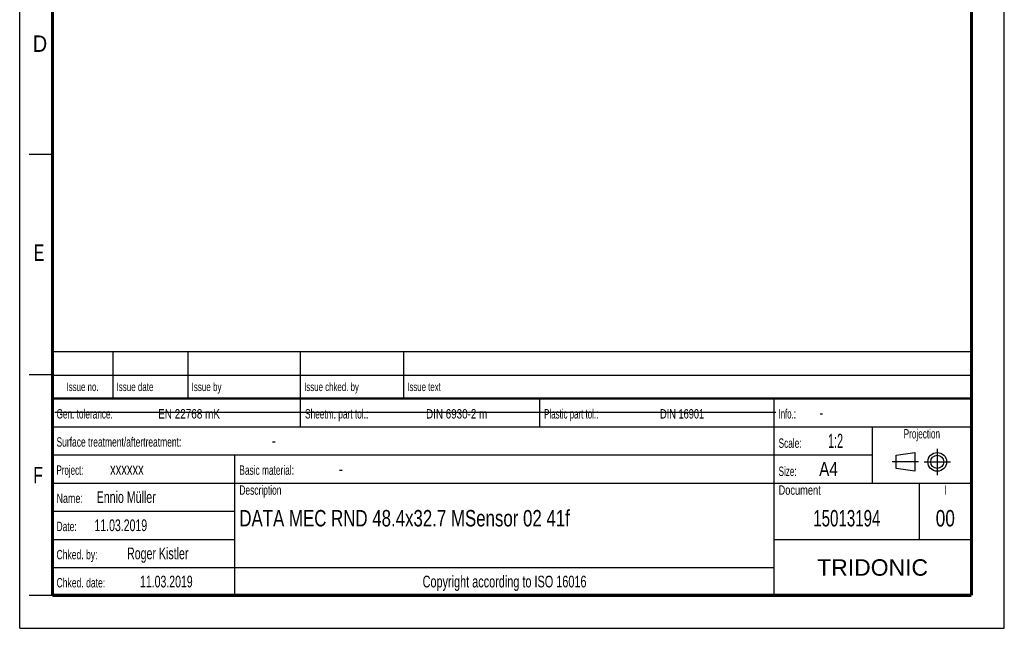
# Model space of a CAD drawing. Header units: millimetres. Extents: x 0 to 210, y 0 to 297.
# Tile 1 of 3: x 0 to 210, y 0 to 130. Entities that reach past the tile are written whole.
import ezdxf
from ezdxf.enums import TextEntityAlignment as Align

# ---------------------------------------------------------------- set-up
doc = ezdxf.new("R2010")
doc.units = ezdxf.units.MM
doc.header["$LTSCALE"] = 19.36
doc.linetypes.add('CENTER', pattern=[0.6, 0.375, -0.075, 0.075, -0.075])
doc.layers.get('0').update_dxf_attribs({"linetype": 'CONTINUOUS'})
doc.layers.add('DEFAULT_1', color=7, linetype='CENTER')
doc.layers.add('Z_NOTICE', color=7, linetype='CONTINUOUS')
doc.styles.add('TEXTSTYLE_2', font='txt', dxfattribs={"width": 0.75})
doc.styles.add('TEXTSTYLE_5', font='arial.ttf')

# ---------------------------------------------------------------- blocks, each defined once
blk = doc.blocks.new('PROJEKTIONSMETHODE_BL0', base_point=(192.31, 35.47))
at = {"color": 2, "linetype": 'CONTINUOUS'}
for p, q in [((186.91, 36.87), (190.91, 37.47)), ((186.91, 34.07), (186.91, 36.87)), ((190.91, 37.47), (190.91, 33.47)), ((190.91, 33.47), (186.91, 34.07))]:
    blk.add_line(p, q, dxfattribs=at)
for radius in [2, 1.4]:
    blk.add_circle((195.71, 35.47), radius, dxfattribs=at)
at = {"layer": 'DEFAULT_1', "color": 2, "linetype": 'CENTER'}
for p, q in [((195.71, 38.27), (195.71, 32.67)), ((191.71, 35.47), (186.11, 35.47)), ((192.91, 35.47), (198.5, 35.47))]:
    blk.add_line(p, q, dxfattribs=at)

msp = doc.modelspace()

# ---------------------------------------------------------------- linework, layer by layer
at = {"color": 2, "linetype": 'CONTINUOUS'}
for p, q in [((0, 0), (0, 297)), ((210, 0), (210, 297)), ((7, 101), (2, 101)), ((6.9136, 48.9602), (6.9136, 58.9602)), ((6.9136, 58.9602), (202.9136, 58.9602)), ((19.9136, 48.9602), (19.9136, 58.9602)), ((35.9136, 48.9602), (35.9136, 58.9602)), ((59.9136, 48.9602), (59.9136, 58.9602)), ((81.9136, 48.9602), (81.9136, 58.9602)), ((202.9136, 48.9602), (202.9136, 58.9602)), ((7, 54), (2, 54)), ((6.9136, 53.9602), (202.9136, 53.9602)), ((6.9135, 6.9601), (6.9135, 48.9601)), ((6.9135, 48.9601), (202.9135, 48.9601)), ((6.9136, 48.9602), (202.9136, 48.9602)), ((59.9135, 42.9601), (59.9135, 48.9601)), ((110.9135, 42.9601), (110.9135, 48.9601)), ((160.9135, 6.9601), (160.9135, 48.9601)), ((202.9135, 6.9601), (202.9135, 48.9601)), ((6.9135, 42.9601), (202.9135, 42.9601)), ((181.9135, 30.9601), (181.9135, 42.9601)), ((6.9135, 36.9601), (181.9135, 36.9601)), ((45.9135, 6.9601), (45.9135, 36.9601)), ((6.9135, 30.9601), (202.9135, 30.9601)), ((191.9135, 18.9601), (191.9135, 30.9601)), ((6.9135, 24.9601), (45.9135, 24.9601)), ((6.9135, 18.9601), (45.9135, 18.9601)), ((160.9135, 18.9601), (202.9135, 18.9601)), ((6.9135, 12.9601), (160.9135, 12.9601)), ((7, 7), (2, 7)), ((6.9135, 6.9601), (202.9135, 6.9601)), ((0, 0), (210, 0))]:
    msp.add_line(p, q, dxfattribs=at)
at = {"color": 7, "linetype": 'CONTINUOUS'}
msp.add_line((7.4681, 46.0424), (161.2681, 46.0424), dxfattribs=at)
for points, const_width in [([(7, 7), (7, 290)], 0.7), ([(203, 7), (203, 290)], 0.7), ([(7, 49), (203, 49)], 0.5), ([(7, 7), (203, 7)], 0.7)]:
    msp.add_lwpolyline(points, dxfattribs=dict(at, const_width=const_width))

# ---------------------------------------------------------------- block references
at = {"color": 2, "linetype": 'CONTINUOUS'}
msp.add_blockref('PROJEKTIONSMETHODE_BL0', (192.3051, 35.4697), dxfattribs=at)

# ---------------------------------------------------------------- texts
at = {"color": 5, "linetype": 'CONTINUOUS', "style": 'TEXTSTYLE_2'}
for s, width, p in [('D', 0.904762, (2.8073, 122.8572)), ('E', 0.714286, (3.0025, 78.3025)), ('F', 0.714286, (2.9222, 30.897))]:
    msp.add_text(s, height=3.5, dxfattribs=dict(at, width=width)).set_placement(p)
at = {"layer": 'Z_NOTICE', "color": 5, "linetype": 'CONTINUOUS', "style": 'TEXTSTYLE_2'}
for s, height, width, p in [('Issue date ', 1.8, 0.707792, (20.6636, 50.5602)), ('Issue by ', 1.8, 0.71164, (36.6636, 50.5602)), ('Issue chked. by', 1.8, 0.698413, (60.6636, 50.5602)), ('Issue text ', 1.8, 0.694805, (82.6636, 50.5602)), ('Gen. tolerance:', 2, 0.657143, (7.851, 44.7101)), ('EN 22768 mK', 2, 0.792208, (29.5296, 44.7101)), ('Sheetm. part tol.:', 2, 0.662698, (60.851, 44.7101)), ('DIN 6930-2 m', 2, 0.78373, (86.6725, 44.7101)), ('Plastic part tol.:', 2, 0.632275, (111.851, 44.7101)), ('DIN 16901', 2, 0.73545, (136.5772, 44.7101)), ('Info.: ', 2, 0.622449, (161.851, 44.7101)), ('-', 2.5, 0.714286, (170.5653, 44.7101)), ('Surface treatment/aftertreatment: ', 2, 0.67577, (7.851, 38.7101)), ('Scale:  ', 2, 0.660714, (161.851, 38.4601)), ('1:2', 3, 0.571429, (172.4225, 38.4601)), ('-', 2.5, 0.714286, (53.8034, 38.7101)), ('Project: ', 2, 0.634921, (7.851, 32.7101)), ('xxxxxx', 2.5, 0.714286, (19.2796, 32.7101)), ('Basic material: ', 2, 0.66369, (46.851, 32.7101)), ('-', 2.5, 0.714286, (68.0891, 32.7101)), ('Size: ', 2, 0.646825, (161.851, 32.4601)), (' A4', 3, 0.809524, (169.613, 32.4601)), ('Ennio Müller', 2.5, 0.677579, (16.4225, 26.7101)), ('Description', 2, 0.670996, (46.851, 28.4601)), ('Document', 2, 0.738095, (161.851, 28.4601)), ('Name: ', 2, 0.714286, (7.851, 26.7101)), ('11.03.2019', 2.5, 0.671429, (15.9463, 20.7101)), ('Date: ', 2, 0.674603, (7.851, 20.7101)), ('Chked. by: ', 2, 0.683983, (7.851, 14.7101)), ('Roger Kistler', 2.5, 0.677656, (22.8987, 14.7101)), ('Chked. date: ', 2, 0.684982, (7.851, 8.7101)), ('11.03.2019', 2.5, 0.671429, (25.6606, 8.7101))]:
    msp.add_text(s, height=height, dxfattribs=dict(at, width=width)).set_placement(p)
for s, height, width, p in [('Issue no.', 1.8, 0.698413, (13.4136, 50.5602)), ('Projection', 2, 0.652381, (192.4135, 40.4601)), ('I', 2, 0.642857, (197.4135, 28.4601)), ('Copyright according to ISO 16016', 2.5, 0.694196, (103.4135, 8.7101))]:
    msp.add_text(s, height=height, dxfattribs=dict(at, width=width)).set_placement(p, align=Align.CENTER)
at = {"layer": 'Z_NOTICE', "color": 7, "linetype": 'CONTINUOUS', "style": 'TEXTSTYLE_2', "width": 0.767696}
msp.add_text('DATA MEC RND 48.4x32.7 MSensor 02 41f', height=3.5, dxfattribs=at).set_placement((46.851, 21.7101))
at = {"layer": 'Z_NOTICE', "color": 7, "linetype": 'CONTINUOUS', "style": 'TEXTSTYLE_2'}
for s, width, p in [('15013194', 0.6875, (176.4135, 21.7101)), ('00', 0.785714, (197.4135, 21.7101))]:
    msp.add_text(s, height=3.5, dxfattribs=dict(at, width=width)).set_placement(p, align=Align.CENTER)
at = {"layer": 'Z_NOTICE', "color": 5, "linetype": 'CONTINUOUS', "style": 'TEXTSTYLE_5'}
msp.add_text('TRIDONIC', height=3.5, dxfattribs=at).set_placement((181.9135, 11.2101), align=Align.CENTER)

doc.saveas('drawing.dxf')
